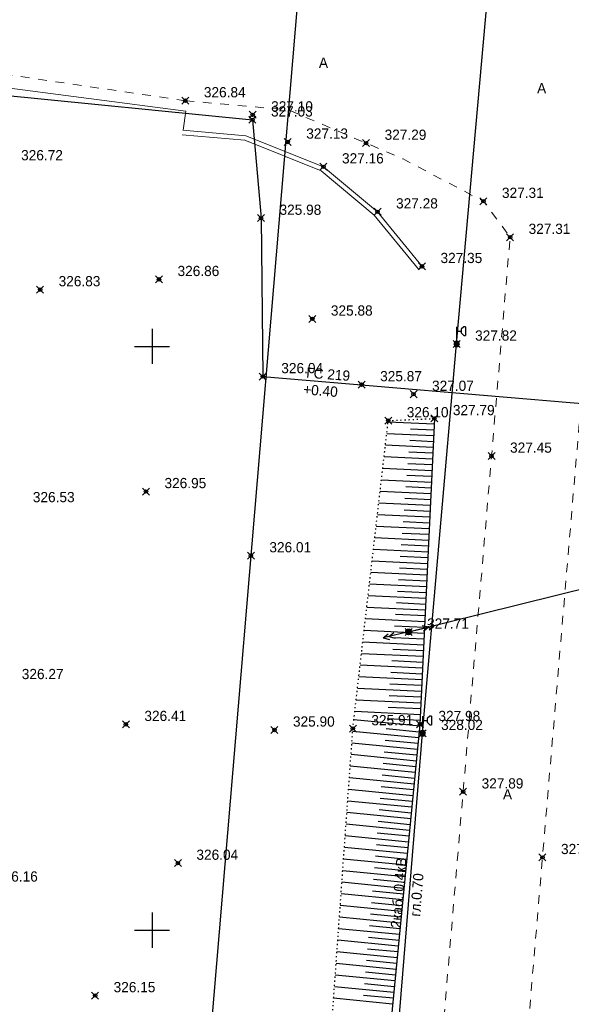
# Model space of a CAD drawing. Header units: metres. Extents: x 707528 to 709248, y 4308395 to 4311045.
# Tile 65 of 104: x 708217 to 708264, y 4309839 to 4309923. Entities that reach past the tile are written whole.
import ezdxf

# ---------------------------------------------------------------- set-up
doc = ezdxf.new("R2010")
doc.units = ezdxf.units.M
doc.header["$LTSCALE"] = 0.5
doc.header["$PDMODE"] = 35
doc.header["$PDSIZE"] = 0.3
for name, pattern in [('Auto_Street_NotBorder_Line_m1', [3, 1.5, -1.5]), ('ДОРОГИ_СТРОЯЩ', [9, 8, -1]), ('Контура низ откосов  Штриховая 0.1-0.5 - - - - - - -', [0.6, 0.1, -0.5])]:
    doc.linetypes.add(name, pattern=pattern)
for name, color, linetype in [('(001) Сетка', 92, 'Continuous'), ('(004) Точки рельефа', 7, 'Continuous'), ('(013) Газ', 30, 'ИК_Газопровод -------г--------'), ('(016) Кабель', 1, 'Continuous'), ('(019) Связь', 3, 'ИК_КАБ_СВЯЗИ'), ('(022) Возд. Линии', 7, 'Continuous'), ('(025) Дорога', 7, 'Continuous'), ('(035) Откосы', 7, 'Continuous')]:
    doc.layers.add(name, color=color, linetype=linetype)
doc.layers.add('AUTO#_ROADS_EXIST_L', color=7, linetype='Continuous', lineweight=15, true_color=0x000000)
doc.styles.add('BM-431', font='txt')
doc.styles.add('D-431', font='txt')
doc.styles.add('S', font='txtwr', dxfattribs={"oblique": 15})
doc.styles.get("Standard").update_dxf_attribs({"font": 'txt.shx'})
doc.linetypes.add('GAZ_VOZDUSH', pattern='A,1,-2,["~",Standard,S=3,R=0,X=-1.5,Y=-1.5],-1,10', length=14)
doc.linetypes.add('ИК_Газопровод -------г--------', pattern='A,9,-0.6,["Г",Standard,S=1.2,R=0,X=0,Y=-0.6],-1.2', length=10.8)
doc.linetypes.add('ИК_КАБ_СВЯЗИ', pattern='A,4,["o",Standard,S=0.5,R=0,X=0,Y=-0.125],4,-2', length=10)
doc.linetypes.add('ИК_Э_КАБ_НН', pattern='A,8,-2,["<",Standard,S=1,R=0,X=0,Y=-0.5],8,[">",Standard,S=1,R=0,X=-0.5,Y=-0.5],-2', length=20)

# ---------------------------------------------------------------- blocks, each defined once
blk = doc.blocks.new('U1111')
for p, q in [((0.1, 0.45), (0.1, 2.95)), ((0.1, 2.2), (0.85, 2.2)), ((1.28934, 2.95), (0.85, 2.51066)), ((0.85, 2.51066), (0.85, 1.88934)), ((0.85, 1.88934), (1.28934, 1.45)), ((1.6, 2.95), (1.28934, 2.95)), ((1.6, 2.95), (1.6, 1.45)), ((0, 0.05), (0.1, 0.05)), ((0, -0.05), (0, 0.05)), ((0.1, 0.05), (0.1, -0.05)), ((1.28934, 1.45), (1.6, 1.45)), ((0.1, -0.05), (0, -0.05))]:
    blk.add_line(p, q)
blk.add_lwpolyline([(0.55, 0), (0.3, 0.433013), (-0.2, 0.433013), (-0.45, 0), (-0.2, -0.433013), (0.3, -0.433013)], close=True)
at = {"color": 4, "style": 'S', "oblique": 15}
blk.add_attdef('Z', (1.142936, -1.391276), '', height=2, dxfattribs=at)
blk = doc.blocks.new('strela1')
at = {"layer": '(022) Возд. Линии'}
for p, q in [((-2, 0), (-1.5, 0.25)), ((0, 0), (-2, 0)), ((-2, 0), (-1.5, -0.25)), ((-1.5, 0), (-1, 0.25)), ((-1.5, 0), (-1, -0.25))]:
    blk.add_line(p, q, dxfattribs=at)
blk = doc.blocks.new('strela2')
at = {"layer": '(022) Возд. Линии'}
for p, q in [((0, 0), (2, 0)), ((1.5, 0), (1, 0.25)), ((1.5, 0), (1, -0.25)), ((2, 0), (1.5, 0.25)), ((2, 0), (1.5, -0.25))]:
    blk.add_line(p, q, dxfattribs=at)
blk = doc.blocks.new('STOLB')
at = {"layer": '(022) Возд. Линии'}
blk.add_circle((0, 0), 0.25, dxfattribs=at)
blk = doc.blocks.new('Setka')
at = {"layer": '(001) Сетка'}
for p, q in [((0, 1.5), (0, -1.5)), ((-1.5, 0), (1.5, 0))]:
    blk.add_line(p, q, dxfattribs=at)

msp = doc.modelspace()

# ---------------------------------------------------------------- linework, layer by layer
at = {"layer": '(013) Газ', "linetype": 'GAZ_VOZDUSH', "elevation": 324.816, "flags": 128}
msp.add_lwpolyline([(708165.166, 4309921.809), (708237.064, 4309914.631), (708237.796, 4309906.21), (708237.948, 4309892.645), (708271.633, 4309889.795), (708271.633, 4309889.795), (708293.165, 4309888.333), (708284.482, 4309721.935), (708278.28, 4309632.416), (708278.086, 4309626.002), (708267.101, 4309554.457), (708203.286, 4308878.051), (708188.652, 4308618.677), (708188.652, 4308585.677)], dxfattribs=at)
at = {"layer": '(016) Кабель', "linetype": 'ИК_Э_КАБ_НН', "elevation": 325.652, "flags": 128}
msp.add_lwpolyline([(708148.162, 4308651.703), (708151.497, 4308692.413), (708155.946, 4308744.121), (708160.092, 4308792.083), (708165.82, 4308866.029), (708169.045, 4308905.959), (708172.399, 4308947.612), (708175.762, 4308988.142), (708178.982, 4309025.586), (708182.201, 4309063.201), (708185.813, 4309103.866), (708189.128, 4309144.32), (708192.281, 4309183.205), (708195.859, 4309224.798), (708198.741, 4309260.796), (708202.87, 4309309.735), (708206.45, 4309354.347), (708209.623, 4309392.715), (708213.998, 4309431.241), (708217.888, 4309470.551), (708222.285, 4309519.973), (708227.646, 4309584.985), (708230.7, 4309620.035), (708233.599, 4309650.662), (708236.608, 4309686.642), (708239.917, 4309725.258), (708242.964, 4309758.871), (708245.88, 4309791.491), (708249.037, 4309830.224), (708251.639, 4309862.09), (708254.553, 4309895.438), (708258.525, 4309939.873), (708262.105, 4309983.745), (708265.007, 4310017.023), (708267.691, 4310050.026), (708270.438, 4310083.372), (708274.286, 4310124.617), (708277.622, 4310164.745), (708280.245, 4310192.848), (708282.134, 4310214.069), (708285.192, 4310249.54), (708287.519, 4310279.257), (708289.716, 4310303.87), (708292.577, 4310337.274), (708295.609, 4310373.419), (708298.169, 4310403.778), (708301.105, 4310436.102), (708303.908, 4310468.222), (708306.247, 4310494.557), (708309.271, 4310529.231), (708312.329, 4310564.702), (708314.656, 4310594.419), (708316.853, 4310619.032), (708319.714, 4310652.436), (708322.746, 4310688.581), (708325.306, 4310718.94), (708328.242, 4310751.264), (708331.045, 4310783.384), (708331.607, 4310789.716)], dxfattribs=at)
at = {"layer": '(019) Связь', "elevation": 324.516, "flags": 128}
msp.add_lwpolyline([(708317.145, 4310790.996), (708301.016, 4310609.687), (708256.741, 4310111.973), (708241.57, 4309932.293), (708189.214, 4309312.333), (708166.334, 4308981.07), (708160.318, 4308915.535), (708146.619, 4308758.228), (708137.034, 4308632.496), (708137.034, 4308632.496), (708137.034, 4308632.496), (708136.895, 4308567.223), (708136.888, 4308563.897)], dxfattribs=at)
at = {"layer": '(022) Возд. Линии', "elevation": 327.413, "flags": 128}
msp.add_lwpolyline([(708250.442, 4309870.772), (708275.786, 4309877.056), (708295.359, 4309881.488)], dxfattribs=at)
at = {"layer": '(035) Откосы'}
for p, q in [((708252.625, 4309888.555, 327.491), (708248.682, 4309888.741, 327.491)), ((708252.601, 4309888.057, 327.491), (708250.613, 4309888.151, 327.491)), ((708252.578, 4309887.56, 327.491), (708248.568, 4309887.749, 327.491)), ((708252.554, 4309887.062, 327.491), (708250.533, 4309887.158, 327.491)), ((708252.531, 4309886.565, 327.491), (708248.454, 4309886.757, 327.491)), ((708252.507, 4309886.068, 327.491), (708250.452, 4309886.165, 327.491)), ((708252.484, 4309885.57, 327.491), (708248.34, 4309885.766, 327.491)), ((708252.437, 4309884.575, 327.491), (708248.226, 4309884.774, 327.491)), ((708252.46, 4309885.073, 327.491), (708250.372, 4309885.171, 327.491)), ((708252.39, 4309883.581, 327.491), (708248.112, 4309883.782, 327.491)), ((708252.413, 4309884.078, 327.491), (708250.291, 4309884.178, 327.491)), ((708252.343, 4309882.586, 327.491), (708247.998, 4309882.791, 327.491)), ((708252.366, 4309883.083, 327.491), (708250.211, 4309883.185, 327.491)), ((708252.319, 4309882.088, 327.491), (708250.13, 4309882.192, 327.491)), ((708252.296, 4309881.591, 327.491), (708247.884, 4309881.799, 327.491)), ((708252.273, 4309881.093, 327.491), (708250.05, 4309881.198, 327.491)), ((708252.249, 4309880.596, 327.491), (708247.77, 4309880.807, 327.491)), ((708252.202, 4309879.601, 327.491), (708247.656, 4309879.816, 327.491)), ((708252.226, 4309880.099, 327.491), (708249.97, 4309880.205, 327.491)), ((708252.155, 4309878.606, 327.491), (708247.542, 4309878.824, 327.491)), ((708252.179, 4309879.104, 327.491), (708249.889, 4309879.212, 327.491)), ((708252.108, 4309877.612, 327.491), (708247.429, 4309877.832, 327.491)), ((708252.132, 4309878.109, 327.491), (708249.809, 4309878.219, 327.491)), ((708252.085, 4309877.114, 327.491), (708249.728, 4309877.225, 327.491)), ((708252.061, 4309876.617, 327.491), (708247.315, 4309876.841, 327.491)), ((708252.038, 4309876.119, 327.491), (708249.648, 4309876.232, 327.491)), ((708252.014, 4309875.622, 327.491), (708247.201, 4309875.849, 327.491)), ((708251.991, 4309875.125, 327.491), (708249.567, 4309875.239, 327.491)), ((708251.967, 4309874.627, 327.491), (708247.087, 4309874.857, 327.491)), ((708251.92, 4309873.632, 327.491), (708246.973, 4309873.866, 327.491)), ((708251.944, 4309874.13, 327.491), (708249.487, 4309874.246, 327.491)), ((708251.874, 4309872.638, 327.491), (708246.859, 4309872.874, 327.491)), ((708251.897, 4309873.135, 327.491), (708249.406, 4309873.252, 327.491)), ((708251.827, 4309871.643, 327.491), (708246.745, 4309871.882, 327.491)), ((708251.85, 4309872.14, 327.491), (708249.326, 4309872.259, 327.491)), ((708251.803, 4309871.145, 327.491), (708249.245, 4309871.266, 327.491)), ((708251.78, 4309870.648, 327.491), (708246.631, 4309870.891, 327.491)), ((708251.756, 4309870.15, 327.491), (708249.165, 4309870.273, 327.491)), ((708251.733, 4309869.653, 327.491), (708246.517, 4309869.899, 327.491)), ((708251.686, 4309868.658, 327.491), (708246.403, 4309868.907, 327.491)), ((708251.709, 4309869.156, 327.491), (708249.085, 4309869.279, 327.491)), ((708251.639, 4309867.663, 327.491), (708246.289, 4309867.916, 327.491)), ((708251.662, 4309868.161, 327.491), (708249.004, 4309868.286, 327.491)), ((708251.592, 4309866.669, 327.491), (708246.175, 4309866.924, 327.491)), ((708251.615, 4309867.166, 327.491), (708248.924, 4309867.293, 327.491)), ((708251.545, 4309865.674, 327.491), (708246.061, 4309865.933, 327.491)), ((708251.568, 4309866.171, 327.491), (708248.843, 4309866.3, 327.491)), ((708251.522, 4309865.176, 327.491), (708248.763, 4309865.307, 327.491)), ((708251.498, 4309864.679, 327.491), (708245.947, 4309864.941, 327.491)), ((708251.475, 4309864.182, 327.491), (708248.682, 4309864.313, 327.491)), ((708251.451, 4309863.684, 327.491), (708245.833, 4309863.949, 327.491)), ((708251.396, 4309862.69, 327.491), (708245.752, 4309863.241, 327.491)), ((708251.428, 4309863.187, 327.491), (708248.602, 4309863.32, 327.491)), ((708251.299, 4309861.699, 327.491), (708245.649, 4309862.251, 327.491)), ((708251.347, 4309862.194, 327.491), (708248.521, 4309862.47, 327.491)), ((708251.202, 4309860.708, 327.491), (708245.578, 4309861.257, 327.491)), ((708251.251, 4309861.203, 327.491), (708248.432, 4309861.479, 327.491)), ((708251.105, 4309859.716, 327.491), (708245.507, 4309860.263, 327.491)), ((708251.154, 4309860.212, 327.491), (708248.348, 4309860.486, 327.491)), ((708251.008, 4309858.725, 327.491), (708245.436, 4309859.27, 327.491)), ((708251.057, 4309859.221, 327.491), (708248.264, 4309859.494, 327.491)), ((708250.96, 4309858.23, 327.491), (708248.18, 4309858.501, 327.491)), ((708250.912, 4309857.734, 327.491), (708245.365, 4309858.276, 327.491)), ((708250.863, 4309857.238, 327.491), (708248.096, 4309857.509, 327.491)), ((708250.815, 4309856.743, 327.491), (708245.294, 4309857.282, 327.491)), ((708250.718, 4309855.752, 327.491), (708245.223, 4309856.288, 327.491)), ((708250.766, 4309856.247, 327.491), (708248.013, 4309856.516, 327.491)), ((708250.621, 4309854.76, 327.491), (708245.152, 4309855.295, 327.491)), ((708250.67, 4309855.256, 327.491), (708247.929, 4309855.524, 327.491)), ((708250.524, 4309853.769, 327.491), (708245.082, 4309854.301, 327.491)), ((708250.573, 4309854.265, 327.491), (708247.845, 4309854.531, 327.491)), ((708250.427, 4309852.778, 327.491), (708245.011, 4309853.307, 327.491)), ((708250.476, 4309853.274, 327.491), (708247.761, 4309853.539, 327.491)), ((708250.379, 4309852.282, 327.491), (708247.677, 4309852.546, 327.491)), ((708250.331, 4309851.787, 327.491), (708244.94, 4309852.313, 327.491)), ((708250.234, 4309850.795, 327.491), (708244.869, 4309851.32, 327.491)), ((708250.282, 4309851.291, 327.491), (708247.593, 4309851.554, 327.491)), ((708250.137, 4309849.804, 327.491), (708244.798, 4309850.326, 327.491)), ((708250.185, 4309850.3, 327.491), (708247.509, 4309850.561, 327.491)), ((708250.04, 4309848.813, 327.491), (708244.727, 4309849.332, 327.491)), ((708250.088, 4309849.309, 327.491), (708247.426, 4309849.569, 327.491)), ((708249.943, 4309847.822, 327.491), (708244.656, 4309848.338, 327.491)), ((708249.992, 4309848.317, 327.491), (708247.342, 4309848.576, 327.491)), ((708249.895, 4309847.326, 327.491), (708247.258, 4309847.584, 327.491)), ((708249.846, 4309846.831, 327.491), (708244.586, 4309847.345, 327.491)), ((708249.798, 4309846.335, 327.491), (708247.174, 4309846.591, 327.491)), ((708249.75, 4309845.839, 327.491), (708244.515, 4309846.351, 327.491)), ((708249.653, 4309844.848, 327.491), (708244.444, 4309845.357, 327.491)), ((708249.701, 4309845.344, 327.491), (708247.09, 4309845.599, 327.491)), ((708249.556, 4309843.857, 327.491), (708244.373, 4309844.363, 327.491)), ((708249.604, 4309844.353, 327.491), (708247.006, 4309844.606, 327.491)), ((708249.459, 4309842.866, 327.491), (708244.302, 4309843.37, 327.491)), ((708249.507, 4309843.361, 327.491), (708246.922, 4309843.614, 327.491)), ((708249.362, 4309841.875, 327.491), (708244.231, 4309842.376, 327.491)), ((708249.411, 4309842.37, 327.491), (708246.839, 4309842.622, 327.491)), ((708249.314, 4309841.379, 327.491), (708246.755, 4309841.629, 327.491)), ((708249.265, 4309840.883, 327.491), (708244.16, 4309841.382, 327.491)), ((708249.217, 4309840.388, 327.491), (708246.671, 4309840.637, 327.491)), ((708249.168, 4309839.892, 327.491), (708244.09, 4309840.388, 327.491)), ((708249.072, 4309838.901, 327.491), (708244.019, 4309839.395, 327.491)), ((708249.12, 4309839.397, 327.491), (708246.587, 4309839.644, 327.491))]:
    msp.add_line(p, q, dxfattribs=at)
at = {"layer": '(035) Откосы', "linetype": 'Контура низ откосов  Штриховая 0.1-0.5 - - - - - - -', "elevation": 327.111}
msp.add_lwpolyline([(708245.209, 4309795.751), (708243.181, 4309797.537), (708243.771, 4309835.922), (708245.666, 4309862.496), (708248.697, 4309888.87), (708252.648, 4309889.052)], dxfattribs=at)
at = {"layer": '(035) Откосы', "elevation": 327.491, "flags": 128}
msp.add_lwpolyline([(708252.648, 4309889.052), (708251.412, 4309862.855), (708248.743, 4309835.538), (708245.209, 4309795.751)], dxfattribs=at)
at = {"color": 0, "linetype": 'ByBlock', "lineweight": -2, "transparency": 16777216}
for p in [(708231.316, 4309916.271, 326.844), (708231.316, 4309916.271, 326.844), (708237.064, 4309914.631, 327.034), (708237.079, 4309915.063, 327.101), (708240.086, 4309912.737, 327.128), (708246.798, 4309912.633, 327.286), (708243.148, 4309910.61, 327.165), (708256.852, 4309907.662, 327.315), (708237.796, 4309906.21, 325.976), (708247.78, 4309906.756, 327.285), (708259.136, 4309904.579, 327.306), (708251.589, 4309902.082, 327.35), (708229.06, 4309900.964, 326.862), (708218.872, 4309900.089, 326.83), (708242.197, 4309897.58, 325.882), (708254.553, 4309895.438, 327.818), (708237.948, 4309892.645, 326.043), (708246.417, 4309891.956, 325.872), (708250.863, 4309891.135, 327.074), (708248.697, 4309888.87, 326.096), (708252.648, 4309889.052, 327.786), (708257.548, 4309885.838, 327.45), (708227.942, 4309882.799, 326.95), (708236.926, 4309877.303, 326.005), (708250.442, 4309870.772, 327.708), (708226.22, 4309862.858, 326.409), (708238.947, 4309862.38, 325.901), (708245.666, 4309862.496, 325.911), (708251.412, 4309862.855, 327.98), (708251.639, 4309862.09, 328.019), (708255.111, 4309857.08, 327.885), (708261.91, 4309851.459, 327.652), (708230.677, 4309850.969, 326.041), (708223.584, 4309839.63, 326.155)]:
    msp.add_point(p, dxfattribs=at)
at = {"layer": 'AUTO#_ROADS_EXIST_L', "linetype": 'Auto_Street_NotBorder_Line_m1', "lineweight": 15, "elevation": -0.295, "flags": 128}
for points in [[(708300.417, 4309935.225), (708283.34, 4309935.225), (708273.019, 4309933.913), (708268.578, 4309930.138), (708255.243, 4309772.78), (708249.823, 4309710.163)], [(708231.316, 4309916.271), (708240.15, 4309915.481), (708249.965, 4309911.276), (708256.852, 4309907.662), (708259.136, 4309904.579), (708248.019, 4309773.399), (708242.597, 4309710.749), (708241.617, 4309697.817), (708239.263, 4309674.737), (708236.484, 4309671.267), (708231.96, 4309669.593), (708210.343, 4309672.554)]]:
    msp.add_lwpolyline(points, dxfattribs=at)
at = {"layer": 'AUTO#_ROADS_EXIST_L', "color": 0, "linetype": 'Auto_Street_NotBorder_Line_m1', "lineweight": 15, "elevation": 329.578, "flags": 128}
msp.add_lwpolyline([(708231.316, 4309916.271), (708191.001, 4309922.154), (708174.988, 4309923.566), (708173.704, 4309904.689)], dxfattribs=at)
at = {"layer": 'AUTO#_ROADS_EXIST_L', "color": 0, "lineweight": 15, "elevation": 656.928, "flags": 128}
msp.add_lwpolyline([(708231.14, 4309913.75), (708231.347, 4309915.382), (708198.079, 4309919.724), (708177.686, 4309921.423)], dxfattribs=at)
at = {"layer": 'AUTO#_ROADS_EXIST_L', "lineweight": 15, "elevation": 327.055, "flags": 128}
msp.add_lwpolyline([(708231.091, 4309913.754), (708236.505, 4309913.27), (708243.148, 4309910.61), (708247.78, 4309906.756), (708251.589, 4309902.082), (708251.279, 4309901.829), (708247.494, 4309906.473), (708242.941, 4309910.262), (708236.411, 4309912.877), (708231.055, 4309913.356)], dxfattribs=at)

# ---------------------------------------------------------------- block references
at = {"layer": '(001) Сетка'}
for p in [(708228.465, 4309895.231), (708228.465, 4309845.231)]:
    msp.add_blockref('Setka', p, dxfattribs=at)
at = {"layer": '(022) Возд. Линии', "xscale": 0.5, "yscale": 0.5, "zscale": 0.5}
for p in [(708254.528, 4309895.438, 325.652), (708251.614, 4309862.09, 325.652)]:
    msp.add_blockref('U1111', p, dxfattribs=at)
at = {"layer": '(022) Возд. Линии'}
msp.add_blockref('STOLB', (708250.442, 4309870.772, 327.413), dxfattribs=at)
for name, p, rotation in [('strela1', (708250.687, 4309870.83, 327.413), 193.2485945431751), ('strela2', (708250.199, 4309870.715, 327.413), 193.1930928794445)]:
    msp.add_blockref(name, p, dxfattribs=dict(at, rotation=rotation))

# ---------------------------------------------------------------- texts
at = {"layer": '(004) Точки рельефа', "style": 'D-431'}
for s, p in [('326.84', (708232.902, 4309916.556, 326.844)), ('327.03', (708238.65, 4309914.914, 327.034)), ('327.10', (708238.665, 4309915.346, 327.101)), ('327.13', (708241.672, 4309913.017, 327.128)), ('327.29', (708248.384, 4309912.918, 327.286)), ('327.16', (708244.734, 4309910.895, 327.165)), ('327.31', (708258.438, 4309907.941, 327.315)), ('325.98', (708239.382, 4309906.494, 325.976)), ('327.28', (708249.366, 4309907.039, 327.285)), ('327.31', (708260.722, 4309904.859, 327.306)), ('327.35', (708253.175, 4309902.363, 327.35)), ('326.86', (708230.646, 4309901.25, 326.862)), ('325.88', (708243.783, 4309897.863, 325.882)), ('327.82', (708256.139, 4309895.721, 327.818)), ('326.04', (708239.534, 4309892.93, 326.043)), ('325.87', (708248.003, 4309892.239, 325.872)), ('327.07', (708252.449, 4309891.418, 327.074)), ('326.10', (708250.283, 4309889.155, 326.096)), ('327.79', (708254.234, 4309889.336, 327.786)), ('327.45', (708259.134, 4309886.119, 327.45)), ('326.95', (708229.528, 4309883.085, 326.95)), ('326.01', (708238.512, 4309877.588, 326.005)), ('327.71', (708252.028, 4309871.052, 327.708)), ('326.41', (708227.806, 4309863.143, 326.409)), ('325.90', (708240.533, 4309862.664, 325.901)), ('325.91', (708247.252, 4309862.78, 325.911)), ('327.98', (708252.998, 4309863.139, 327.98)), ('328.02', (708253.225, 4309862.373, 328.019)), ('327.89', (708256.697, 4309857.364, 327.885)), ('327.65', (708263.497, 4309851.745, 327.652)), ('326.04', (708232.263, 4309851.255, 326.041)), ('326.15', (708225.17, 4309839.915, 326.155))]:
    msp.add_text(s, height=0.875, dxfattribs=at).set_placement(p)
at = {"layer": '(004) Точки рельефа', "color": 18, "true_color": 0x000000, "style": 'D-431'}
for s, p in [('326.84', (708232.902, 4309916.556, 326.844)), ('326.72', (708217.246, 4309911.166, 326.725)), ('326.83', (708220.458, 4309900.375, 326.83)), ('326.53', (708218.25, 4309881.882, 326.53)), ('326.27', (708217.302, 4309866.729, 326.271)), ('326.16', (708215.094, 4309849.392, 326.161))]:
    msp.add_text(s, height=0.875, dxfattribs=at).set_placement(p)
at = {"layer": '(013) Газ', "color": 0, "linetype": 'Continuous', "style": 'D-431'}
for s, p in [('ГС 219', (708241.647, 4309892.548, -0.295)), ('+0.40', (708241.386, 4309891.117, -0.295))]:
    msp.add_text(s, height=0.875, rotation=355.65264, dxfattribs=at).set_placement(p)
at = {"layer": '(016) Кабель', "color": 0, "linetype": 'Continuous', "style": 'D-431'}
for s, p in [('2каб. 0.4кВ', (708249.773, 4309845.379, -0.295)), ('гл.0.70', (708251.422, 4309846.366, -0.295))]:
    msp.add_text(s, height=0.875, rotation=85.31674, dxfattribs=at).set_placement(p)
at = {"layer": '(025) Дорога', "linetype": 'ДОРОГИ_СТРОЯЩ', "style": 'BM-431'}
for p in [(708242.757, 4309919.083, -0.295), (708261.45, 4309916.898, -0.295), (708258.525, 4309856.429, -0.295)]:
    msp.add_text('A', height=0.875, dxfattribs=at).set_placement(p)

doc.saveas('drawing.dxf')
